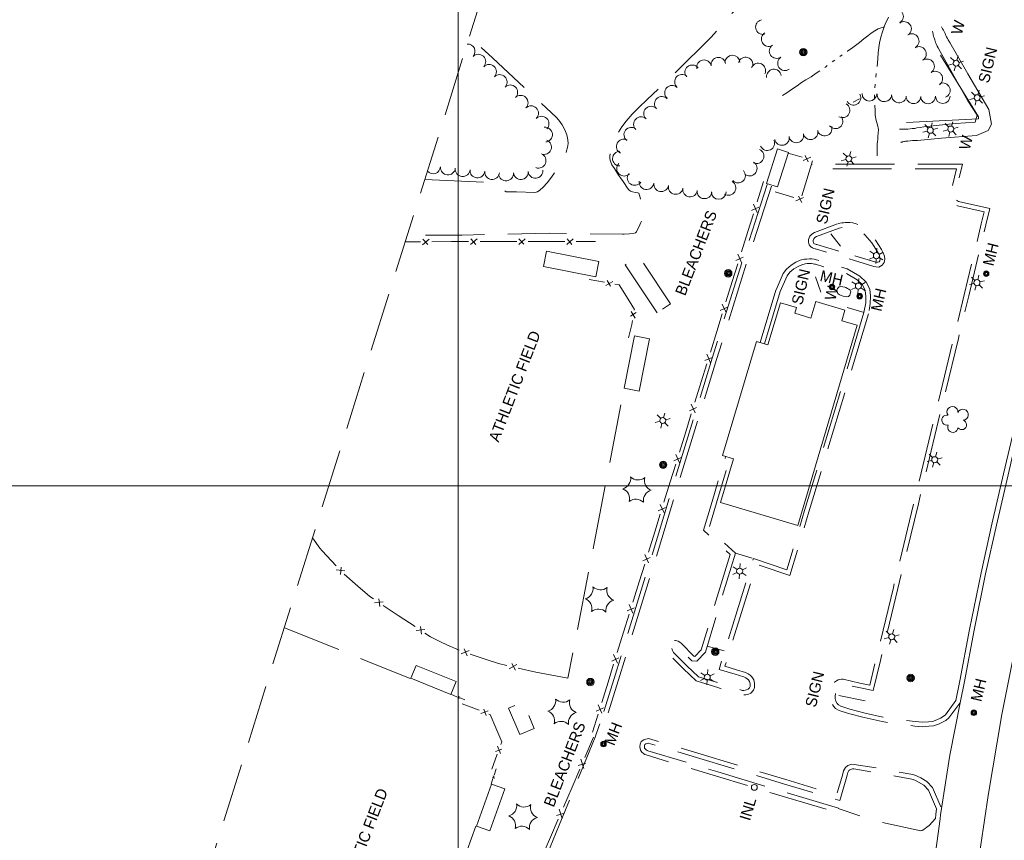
# Model space of a CAD drawing. Header units: feet. Extents: x 188480 to 190966, y 254463 to 256020.
# Tile 3 of 11: x 188761 to 189297, y 255307 to 255754. Entities that reach past the tile are written whole.
import ezdxf
from ezdxf.enums import TextEntityAlignment as Align

# ---------------------------------------------------------------- set-up
doc = ezdxf.new("R2010")
doc.units = ezdxf.units.FT
doc.header["$MEASUREMENT"] = 0
for name, pattern in [('DGN Style 3', [44.747311, 31.962365, -12.784946]), ('DGN Style 5', [22.373656, 9.58871, -12.784946]), ('DGN Style 6', [60.792419, 0.031962, -12.784946, 22.373656, -12.784946, 0.031962, -12.784946])]:
    doc.linetypes.add(name, pattern=pattern)
for name, color, linetype, lineweight in [('E_BMGRD', 73, 'Egr', 0), ('E_DRN_Grate', 151, 'Continuous', 0), ('E_DWY', 73, 'DGN Style 3', 0), ('E_LAND_Vegetation', 21, 'Continuous', 0), ('E_MAP_GridLines', 251, 'Continuous', 0), ('E_MAP_Limits', 21, 'DGN Style 3', 0), ('E_MISCPROP', 40, 'Continuous', 0), ('E_MISCPROP_HvyLine', 54, 'Continuous', 13), ('E_MISCPROP_Railing', 40, 'Continuous', 0), ('E_PATH_Sidewalk', 73, 'DGN Style 5', 0), ('E_RDWY', 40, 'Continuous', 13), ('E_WTR', 251, 'DGN Style 6', 0)]:
    doc.layers.add(name, color=color, linetype=linetype, lineweight=lineweight)
doc.styles.add('Style-IGR_FONT_0', font='IGR_FONT_0.shx')
doc.styles.add('Style-IGR_FONT_1', font='IGR_FONT_1.shx')
doc.linetypes.add('Egr', pattern='A,0.1,[13,dgnlstyle-ewdotudls.shx,S=0.0004,R=0,X=0,Y=0],0.1', length=0.2)

# ---------------------------------------------------------------- blocks, each defined once
blk = doc.blocks.new('SIGN')
at = {"layer": 'E_MISCPROP', "color": 20, "linetype": 'Continuous', "lineweight": 0, "style": 'Style-IGR_FONT_0'}
blk.add_text('SIGN', height=6, rotation=359.9999, dxfattribs=at).set_placement((-9.61, -0.01), align=Align.MIDDLE_LEFT)
blk = doc.blocks.new('WAL')
at = {"layer": 'E_MISCPROP_Railing', "color": 40, "linetype": 'Continuous', "lineweight": 0, "style": 'Style-IGR_FONT_0'}
blk.add_text('W', height=6, rotation=359.9999, dxfattribs=at).set_placement((-2.27, -0.34), align=Align.MIDDLE_LEFT)
blk = doc.blocks.new('LTP')
at = {"layer": 'E_MISCPROP', "color": 20, "linetype": 'Continuous', "lineweight": 0}
for p, q in [((-1.63, 0.07), (-4.24, 0.14)), ((-0.8, 1.43), (-2, 3.73)), ((0.9, 1.42), (2.27, 3.65)), ((-0.88, -1.42), (-2.24, -3.61)), ((0.76, -1.47), (2, -3.65)), ((1.64, -0.02), (4.16, -0.09))]:
    blk.add_line(p, q, dxfattribs=at)
blk.add_circle((0, 0), 1.64, dxfattribs=at)
blk = doc.blocks.new('MHO')
at = {"layer": 'E_DRN_Grate', "color": 20, "linetype": 'Continuous', "lineweight": 0}
for centre, radius in [((0.06, 0.01), 1.5), ((0.07, 0.01), 1.22), ((0.06, 0), 0.968), ((0.03, -0.01), 0.605)]:
    blk.add_circle(centre, radius, dxfattribs=at)
blk = doc.blocks.new('POLE')
at = {"layer": 'E_MISCPROP', "color": 20, "linetype": 'Continuous', "lineweight": 0}
for centre, radius in [((-0.01, 0.02), 2.02), ((-0.01, 0.03), 1.52), ((0, -0.01), 1.01), ((0, 0), 0.502)]:
    blk.add_circle(centre, radius, dxfattribs=at)
blk = doc.blocks.new('TREE')
at = {"layer": 'E_LAND_Vegetation', "color": 93, "linetype": 'Continuous', "lineweight": 0}
for centre, radius, start, end in [((-1.47, 4.28), 2.78, 1.3945, 209.1675), ((3.57, 2.42), 2.97, 278.4236, 139.6575), ((-4.47, 0.2), 2.78, 78.0715, 279.0825), ((-2.01, -4.2), 2.61, 140.7796, 358.7123), ((3.46, -3.43), 2.97, 196.0744, 79.0477)]:
    blk.add_arc(centre, radius, start, end, dxfattribs=at)
blk = doc.blocks.new('ATHFLD')
at = {"layer": 'E_BMGRD', "color": 51, "linetype": 'Continuous', "lineweight": 0, "style": 'Style-IGR_FONT_0'}
blk.add_text('ATHLETIC FIELD', height=6, rotation=360, dxfattribs=at).set_placement((0.23, 3.28), align=Align.TOP_CENTER)
blk = doc.blocks.new('BLEACH')
at = {"layer": 'E_BMGRD', "color": 51, "linetype": 'Continuous', "lineweight": 0, "style": 'Style-IGR_FONT_0'}
blk.add_text('BLEACHERS', height=6, rotation=360, dxfattribs=at).set_placement((25.76, -2.98), align=Align.CENTER)
blk = doc.blocks.new('PINEL')
at = {"layer": 'E_LAND_Vegetation', "color": 93, "linetype": 'Continuous', "lineweight": 0}
for centre, start, end in [((-8.14, 7.32), 275.2113, 0.9762), ((2.26, 10.71), 215.2113, 300.9762), ((10.41, 3.41), 155.2113, 240.9762), ((-10.4, -3.39), 335.2113, 60.9762), ((-2.25, -10.7), 35.2113, 120.9762), ((8.15, -7.3), 95.2113, 180.9762)]:
    blk.add_arc(centre, 5.72, start, end, dxfattribs=at)
blk = doc.blocks.new('MHO_1')
at = {"layer": 'E_DRN_Grate', "color": 20, "linetype": 'Continuous', "lineweight": 0}
for centre, radius in [((0.06, 0.01), 1.5), ((0.07, 0.01), 1.22), ((0.06, 0), 0.968), ((0.03, -0.01), 0.605)]:
    blk.add_circle(centre, radius, dxfattribs=at)
blk = doc.blocks.new('POLE_1')
at = {"layer": 'E_MISCPROP', "color": 20, "linetype": 'Continuous', "lineweight": 0}
for centre, radius in [((-0.01, 0.02), 2.02), ((-0.01, 0.03), 1.52), ((0, -0.01), 1.01), ((0, 0), 0.502)]:
    blk.add_circle(centre, radius, dxfattribs=at)
blk = doc.blocks.new('INL_2')
at = {"layer": 'E_MISCPROP_Railing', "color": 40, "linetype": 'Continuous', "lineweight": 0, "style": 'Style-IGR_FONT_0'}
blk.add_text('INL', height=6, rotation=0.0001, dxfattribs=at).set_placement((-5.74, -3.01))
blk = doc.blocks.new('LTP_2')
at = {"layer": 'E_MISCPROP', "color": 20, "linetype": 'Continuous', "lineweight": 0}
for p, q in [((-1.64, 0.07), (-4.24, 0.14)), ((-0.8, 1.43), (-2, 3.73)), ((0.9, 1.42), (2.27, 3.65)), ((-0.88, -1.42), (-2.24, -3.61)), ((0.76, -1.47), (2, -3.65)), ((1.64, -0.02), (4.16, -0.09))]:
    blk.add_line(p, q, dxfattribs=at)
blk.add_circle((0, 0), 1.64, dxfattribs=at)
blk = doc.blocks.new('POLE_2')
at = {"layer": 'E_MISCPROP', "color": 20, "linetype": 'Continuous', "lineweight": 0}
for centre, radius in [((-0.01, 0.02), 2.02), ((-0.01, 0.03), 1.52), ((0, -0.01), 1.01), ((0, 0), 0.502)]:
    blk.add_circle(centre, radius, dxfattribs=at)
blk = doc.blocks.new('SIGN_3')
at = {"layer": 'E_MISCPROP', "color": 20, "linetype": 'Continuous', "lineweight": 0, "style": 'Style-IGR_FONT_0'}
blk.add_text('SIGN', height=6, rotation=360, dxfattribs=at).set_placement((-9.61, -0.01), align=Align.MIDDLE_LEFT)
blk = doc.blocks.new('MHO_2')
at = {"layer": 'E_DRN_Grate', "color": 20, "linetype": 'Continuous', "lineweight": 0}
for centre, radius in [((0.06, 0.01), 1.5), ((0.07, 0.01), 1.22), ((0.06, 0), 0.968), ((0.03, -0.01), 0.605)]:
    blk.add_circle(centre, radius, dxfattribs=at)
blk = doc.blocks.new('WAL_1')
at = {"layer": 'E_MISCPROP_Railing', "color": 40, "linetype": 'Continuous', "lineweight": 0, "style": 'Style-IGR_FONT_0'}
blk.add_text('W', height=6, rotation=360, dxfattribs=at).set_placement((-2.27, -0.34), align=Align.MIDDLE_LEFT)

msp = doc.modelspace()

# ---------------------------------------------------------------- linework, layer by layer
at = {"layer": 'E_DWY', "color": 51, "linetype": 'DGN Style 3', "lineweight": 0, "flags": 128}
for points in [[(189036.89, 255842.45), (189045.32, 255835.37), (189047.82, 255833.24), (189049.23, 255832.11), (189050.01, 255831.73), (189051.06, 255831.55), (189052.04, 255831.72), (189053.41, 255832.33), (189054.4, 255832.97), (189054.99, 255833.42), (189056.2, 255834.5), (189066.76, 255845.92), (189085.54, 255827.25), (189118.57, 255795.55), (189146.04, 255769.49), (189150.83, 255764.81), (189152.36, 255763.38), (189152.85, 255762.59), (189152.69, 255761.71), (189152.29, 255760.92), (189151.48, 255759.89), (189145.51, 255753.03), (189137.76, 255744.21), (189113.61, 255720.22), (189102.84, 255710.29), (189098.31, 255705.94), (189096.88, 255704.51), (189094.69, 255702.26), (189091.49, 255698.58), (189089.12, 255695.39), (189087.15, 255692.41), (189085.54, 255689.51), (189084.23, 255686.3), (189083.49, 255683.61), (189082.98, 255681.47), (189082.61, 255679.44), (189082.6, 255678.11), (189082.88, 255676.79), (189083.64, 255674.81), (189085.21, 255672.76), (189086.24, 255670.96), (189086.8, 255670.02), (189087.37, 255669.21), (189088.43, 255667.76), (189089.8, 255665.64), (189090.9, 255664.01), (189091.45, 255663.15), (189092.19, 255662.07), (189092.97, 255661.15), (189093.84, 255660.39), (189094.92, 255659.98), (189096.56, 255659.72), (189097.86, 255659.59), (189098.45, 255659.37), (189098.96, 255657.67), (189099.6, 255654.9), (189100.71, 255652.43), (189101.5, 255650.69), (189101.61, 255648.45), (189100.95, 255646.64), (189100.25, 255645.01), (189099.55, 255643.44), (189098.34, 255640.83), (189097.54, 255639.14), (189097.07, 255638.29), (189096.55, 255637.83), (189095.29, 255637.47), (189093.24, 255637.19), (189090.34, 255637.1), (189089.4, 255637.07), (189049.75, 255637.53), (189002.17, 255636.53), (188972.3, 255636.33)], [(188981.85, 255666.77), (189017.2, 255665.12), (189026.18, 255660.07), (189031.87, 255660.08), (189041.8, 255659.79), (189043.14, 255660.1), (189044.41, 255660.89), (189046.29, 255662.58), (189048.51, 255665.03), (189050.85, 255668.07), (189052.56, 255670.49), (189055.19, 255674.52), (189056.83, 255677.35), (189058.24, 255680.08), (189059.05, 255682.38), (189059.61, 255684.28), (189059.89, 255686.46), (189059.65, 255688.42), (189059.15, 255691.01), (189058.05, 255693.84), (189056.64, 255696.55), (189055.78, 255697.81), (189054.78, 255699.03), (189053.34, 255700.64), (189037.22, 255715.71), (189018.69, 255733.08), (189008.76, 255741.95), (189008.08, 255742.46), (189006.02, 255742.59), (189005.53, 255742.37)], [(189271.02, 255383.31), (189265.39, 255375.51), (189264.05, 255374.53), (189262.51, 255373.61), (189260.54, 255372.64), (189258.32, 255371.89), (189256.05, 255371.68), (189252.71, 255371.48), (189248.82, 255371.81), (189241.08, 255372.72), (189231.24, 255374.24), (189221.59, 255376.44), (189213.19, 255378.53), (189208.41, 255380.16), (189207.1, 255380.92), (189206.4, 255381.68), (189205.62, 255382.96), (189205.25, 255384.25), (189205.26, 255385.49), (189205.39, 255387.77), (189205.61, 255388.98), (189205.84, 255389.76), (189206.35, 255390.95), (189206.74, 255391.47), (189207.23, 255391.85), (189207.83, 255392.13), (189208.27, 255392.28), (189208.76, 255392.34), (189209.32, 255392.32), (189218.12, 255390.3), (189225.99, 255388.7), (189229.91, 255405.06), (189239.36, 255444.22), (189250.54, 255490.35), (189262.52, 255539.84), (189272.34, 255580.27), (189277.92, 255603.48), (189287.23, 255642.13), (189289.43, 255651.08), (189272.44, 255654.86), (189271.8, 255655.08), (189271.08, 255655.69), (189270.61, 255656.24), (189270.29, 255656.97), (189270.29, 255657.49), (189274.54, 255675.11), (189247.67, 255675.03), (189232.94, 255675.05), (189210.4, 255675.13), (189192.45, 255674.98)], [(189273.04, 255381.85), (189267.19, 255373.73), (189265.44, 255372.44), (189263.7, 255371.41), (189261.5, 255370.33), (189258.84, 255369.43), (189256.24, 255369.19), (189252.68, 255368.98), (189248.57, 255369.32), (189240.75, 255370.24), (189230.77, 255371.78), (189221.01, 255374.01), (189212.48, 255376.13), (189207.36, 255377.88), (189205.52, 255378.95), (189204.4, 255380.16), (189203.31, 255381.94), (189202.75, 255383.9), (189202.76, 255385.57), (189202.9, 255388.07), (189203.18, 255389.57), (189203.49, 255390.6), (189204.16, 255392.2), (189204.94, 255393.24), (189205.92, 255394), (189206.9, 255394.46), (189207.72, 255394.73), (189208.65, 255394.85), (189209.65, 255394.81), (189218.65, 255392.75), (189224.12, 255391.63), (189227.48, 255405.64), (189236.94, 255444.81), (189248.11, 255490.93), (189260.09, 255540.43), (189269.91, 255580.85), (189275.49, 255604.06), (189284.8, 255642.72), (189286.39, 255649.2), (189271.77, 255652.45), (189270.56, 255652.86), (189269.31, 255653.91), (189268.46, 255654.91), (189267.79, 255656.45), (189267.79, 255657.79), (189271.37, 255672.6), (189247.67, 255672.53), (189232.93, 255672.55), (189210.41, 255672.63), (189192.47, 255672.48)], [(189168.29, 255663.98), (189154.49, 255621.61), (189138.25, 255569.55), (189118.06, 255503.71), (189102.04, 255450.98), (189084.88, 255395.28), (189079.3, 255377.23)], [(189170.67, 255663.21), (189156.87, 255620.85), (189140.64, 255568.81), (189120.46, 255502.98), (189104.43, 255450.24), (189087.27, 255394.54), (189081.69, 255376.49)], [(189206.47, 255642.67), (189193.93, 255637.98), (189192.53, 255637.07), (189191.41, 255635.87), (189190.81, 255634.16), (189190.71, 255632.67), (189191.18, 255631.24), (189191.98, 255630.12), (189192.89, 255629.58), (189193.62, 255629.25), (189194.29, 255629.05), (189194.6, 255628.97), (189215.31, 255622.91)], [(189215.27, 255622.92), (189226.32, 255619.51), (189227.4, 255619.33), (189228.98, 255619.15), (189230.89, 255620.1), (189231.89, 255621.58), (189232.2, 255623.4), (189232.08, 255625.03), (189231.41, 255626.91), (189230.51, 255628.74), (189227.25, 255633.74), (189223.18, 255638.49), (189220.97, 255640.35), (189219.36, 255641.37), (189217.81, 255642.16), (189216.66, 255642.67), (189214.87, 255643.27), (189213.17, 255643.45), (189211.94, 255643.43), (189210.67, 255643.31), (189209.85, 255643.22), (189208.95, 255643.11), (189206.96, 255642.8)], [(189207.34, 255640.33), (189195.06, 255635.73), (189194.15, 255635.14), (189193.6, 255634.55), (189193.28, 255633.65), (189193.24, 255632.98), (189193.44, 255632.37), (189193.7, 255632), (189194.04, 255631.8), (189194.5, 255631.6), (189194.97, 255631.46), (189195.27, 255631.38), (189216.01, 255625.31)], [(189216.01, 255625.31), (189226.91, 255621.95), (189227.75, 255621.8), (189228.52, 255621.72), (189229.19, 255622.05), (189229.52, 255622.53), (189229.69, 255623.52), (189229.61, 255624.51), (189229.11, 255625.94), (189228.33, 255627.5), (189225.24, 255632.23), (189221.41, 255636.71), (189219.49, 255638.33), (189218.11, 255639.2), (189216.74, 255639.9), (189215.75, 255640.33), (189214.33, 255640.81), (189213.05, 255640.95), (189212.08, 255640.94), (189210.93, 255640.82), (189210.14, 255640.73), (189209.29, 255640.63), (189207.34, 255640.33)], [(189173.1, 255606.76), (189176.86, 255615.67), (189178.74, 255618.07), (189181.23, 255620.24), (189183.88, 255621.71), (189186.21, 255622.8), (189188.47, 255623.38), (189189.74, 255623.49), (189191.24, 255623.64), (189192.61, 255623.6), (189193.81, 255623.39), (189194.5, 255623.22), (189195.15, 255623.09), (189211.74, 255618.22), (189218.67, 255614.23), (189222.15, 255610.99), (189224.03, 255607.07), (189224.52, 255603.3), (189224.36, 255599.29), (189223.4, 255593.88)], [(189175.4, 255605.79), (189179.03, 255614.39), (189180.56, 255616.34), (189182.67, 255618.18), (189185.02, 255619.49), (189187.05, 255620.43), (189188.89, 255620.9), (189189.98, 255621), (189191.33, 255621.14), (189192.36, 255621.11), (189193.29, 255620.95), (189193.95, 255620.78), (189194.56, 255620.66), (189210.75, 255615.91), (189217.18, 255612.2), (189220.1, 255609.48), (189221.6, 255606.35), (189222.02, 255603.19), (189221.87, 255599.57), (189220.94, 255594.32)], [(189164.39, 255578.01), (189173.01, 255606.51)], [(189166.78, 255577.3), (189175.4, 255605.79)], [(189223.33, 255593.6), (189211.94, 255555.42), (189190.94, 255485.9), (189180.6, 255451.24), (189162.4, 255457.33), (189147.17, 255408.49), (189145.25, 255401.85), (189151.6, 255399.95), (189156.53, 255398.41), (189157.85, 255397.74), (189158.91, 255397.01), (189159.97, 255396.17), (189160.93, 255394.44), (189161.4, 255392.65), (189161.41, 255390.4), (189160.72, 255388.78), (189159.31, 255387.24), (189157.68, 255386.57), (189156.56, 255386.35), (189155.6, 255386.26), (189154.31, 255386.25), (189142, 255390.06), (189129.63, 255393.93), (189122.78, 255400.39), (189115.27, 255407.89), (189114.36, 255409.44), (189114, 255410.51), (189113.89, 255411.72), (189113.98, 255412.98), (189114.71, 255414.39), (189115.68, 255415.28), (189116.87, 255415.78), (189118.32, 255415.93), (189119.7, 255415.54), (189120.78, 255414.98), (189121.65, 255414.3), (189128.33, 255407.3), (189128.93, 255407.24), (189132.37, 255410.87), (189138.58, 255431.56), (189148.09, 255462.65), (189133.58, 255475.87), (189138.23, 255491.61), (189145.62, 255516.03)], [(189220.94, 255594.32), (189209.54, 255556.14), (189188.54, 255486.62), (189178.94, 255454.43), (189160.78, 255460.51), (189144.77, 255409.21), (189142.16, 255400.16), (189150.87, 255397.56), (189155.59, 255396.08), (189156.57, 255395.59), (189157.42, 255395), (189158.02, 255394.52), (189158.59, 255393.51), (189158.9, 255392.32), (189158.9, 255390.91), (189158.58, 255390.15), (189157.84, 255389.34), (189156.96, 255388.98), (189156.19, 255388.82), (189155.48, 255388.76), (189154.68, 255388.75), (189142.75, 255392.45), (189130.92, 255396.14), (189124.52, 255402.19), (189117.26, 255409.43), (189116.64, 255410.48), (189116.46, 255411.03), (189116.4, 255411.74), (189116.44, 255412.29), (189116.73, 255412.85), (189117.04, 255413.14), (189117.5, 255413.33), (189118.1, 255413.39), (189118.77, 255413.21), (189119.42, 255412.87), (189119.96, 255412.45), (189127.15, 255404.91), (189129.9, 255404.62), (189134.6, 255409.58), (189140.98, 255430.84), (189150.94, 255463.44), (189136.42, 255476.66), (189140.62, 255490.9), (189148.02, 255515.32)], [(189074.07, 255468.76), (189090.36, 255553.24)], [(189042.26, 255398.74), (189059.78, 255395.39), (189074.07, 255468.76)], [(188905.41, 255422.86), (188950.92, 255404.55), (188973.83, 255395.14)], [(188826.51, 255171.06), (188859.9, 255156.3), (188903.67, 255139.16), (188899.9, 255126.88), (188899.89, 255124.73), (188900.27, 255122.65), (188901.4, 255120.58), (188902.71, 255118.91), (188904.26, 255117.14), (188905.87, 255115.43), (188907.49, 255113.94), (188909.7, 255112.78), (188912.21, 255111.56), (188913.18, 255111.19), (188932.53, 255102.78), (188943.06, 255099.55), (188952.71, 255098.03), (188960.4, 255097.55), (188967.38, 255097.76), (188971.99, 255098.49), (188986.17, 255105.47), (188990.96, 255117.27), (189000.49, 255142.49), (189011.04, 255170.26), (189024.39, 255204.79), (189024.85, 255209.69), (189024.34, 255215.76), (189023.9, 255218.74), (189022.8, 255224.95), (189020.44, 255234.69), (189035.34, 255268.08), (189055.01, 255315.37), (189071.27, 255355.29), (189074.65, 255363.26), (189076.7, 255369.61), (189079.39, 255377.2)], [(189262.7, 255325.33), (189258.23, 255335.85), (189255.06, 255339.09), (189251.91, 255341.07), (189249.93, 255342.07), (189248.56, 255342.61), (189247.57, 255342.92), (189234.48, 255345.39), (189215.63, 255348.49), (189214.39, 255348.51), (189212.17, 255347.84), (189210.8, 255346.84), (189209.84, 255344.93), (189209.4, 255343.35), (189208.81, 255341.38), (189206.02, 255331.86), (189178.43, 255340.18), (189130.55, 255354.59), (189111.16, 255360.44), (189103.57, 255362.54), (189102.2, 255362.27), (189101.07, 255361.86), (189099.67, 255360.98), (189099.04, 255359.42), (189098.84, 255358.02), (189099.2, 255356.27), (189100.08, 255355.12), (189100.89, 255354.32), (189101.68, 255353.89), (189102.28, 255353.59), (189140.62, 255342.04), (189206.26, 255322.21)], [(189260.4, 255324.36), (189256.12, 255334.44), (189253.48, 255337.13), (189250.68, 255338.89), (189248.91, 255339.79), (189247.72, 255340.25), (189246.96, 255340.49), (189234.05, 255342.93), (189215.4, 255346), (189214.75, 255346.01), (189213.3, 255345.56), (189212.76, 255345.17), (189212.19, 255344.03), (189211.81, 255342.66), (189211.21, 255340.67), (189207.71, 255328.74), (189177.71, 255337.78), (189129.83, 255352.19), (189110.47, 255358.04), (189103.47, 255359.98), (189102.88, 255359.86), (189102.18, 255359.6), (189101.69, 255359.29), (189101.47, 255358.76), (189101.38, 255358.1), (189101.53, 255357.33), (189101.96, 255356.78), (189102.4, 255356.35), (189102.85, 255356.1), (189103.21, 255355.92), (189141.34, 255344.43), (189206.98, 255324.6)], [(189259.94, 255319), (189256.48, 255315.26), (189255.11, 255314.27), (189254.29, 255313.61), (189253.62, 255313.14), (189252.92, 255312.74), (189252.58, 255312.57), (189252.21, 255312.46), (189251.97, 255312.4), (189226.72, 255317.79), (189206.95, 255324.5)], [(189009.73, 255314.81), (188955.74, 255168.27), (188943.69, 255173.5)]]:
    msp.add_lwpolyline(points, dxfattribs=at)
for points in [[(189108.34, 255594.28), (189090.96, 255620.33), (189098.27, 255625.2), (189115.65, 255599.16)], [(189027.45, 255379.12), (189033.51, 255364.71), (189041.45, 255368.06), (189035.39, 255382.47)]]:
    msp.add_lwpolyline(points, close=True, dxfattribs=at)
at = {"layer": 'E_LAND_Vegetation', "color": 93, "linetype": 'Continuous', "lineweight": 0}
msp.add_line((189215.13, 255708.83), (189218.49, 255710.63), dxfattribs=at)
for centre, radius, start, end in [((189238.37, 255755.62), 4, 301.7458, 121.7305), ((189165.9, 255749.72), 4, 101.6378, 281.6225), ((189242.73, 255748.71), 4, 306.2512, 126.2358), ((189169.06, 255743.19), 4, 120.2028, 300.1874), ((189246.89, 255742.12), 4, 300.6243, 120.609), ((189005.2, 255736.47), 4.02, 316.3956, 93.6574), ((189173.41, 255736.66), 4, 124.4847, 304.4694), ((189250.85, 255735.09), 4, 302.3289, 122.3136), ((189011.02, 255730.93), 4.02, 316.3956, 136.3803), ((189141.66, 255729.26), 4, 8.9413, 188.926), ((189149.27, 255730.43), 4, 0.8425, 180.8272), ((189156.47, 255729.36), 4, 343.3231, 163.3078), ((189177.95, 255730.06), 4, 124.4847, 304.4694), ((189016.84, 255725.38), 4.02, 316.3956, 136.3803), ((189127.47, 255725.1), 4, 38.3495, 218.3342), ((189133.88, 255727.83), 4, 11.4666, 191.4513), ((189163.39, 255726.07), 4, 334.0402, 154.0249), ((189255.23, 255728.32), 4, 303.8891, 123.8738), ((189022.67, 255719.83), 4.02, 316.3956, 136.3803), ((189121.88, 255719.92), 4, 48.3063, 228.291), ((189171.9, 255722.8), 4, 7.2018, 187.1864), ((189259.74, 255721.68), 4, 304.5783, 124.563), ((189028.37, 255714.24), 4.02, 314.9509, 134.9356), ((189116.45, 255713.97), 4, 47.0349, 227.0196), ((189263.84, 255715.32), 4, 292.5209, 112.5056), ((189034.05, 255708.55), 4.02, 314.9509, 134.9356), ((189110.89, 255707.97), 4, 42.14, 222.1247), ((189215.23, 255711.26), 4, 208.1437, 28.1284), ((189223.87, 255713.46), 4, 179.3677, 359.3524), ((189232.01, 255713.13), 4, 175.5847, 355.5693), ((189239.99, 255712.52), 4, 175.6438, 355.6285), ((189247.88, 255712.12), 4, 178.5525, 358.5371), ((189255.8, 255712.01), 4, 180.8831, 0.8678), ((189263.81, 255712.13), 4, 180.8451, 0.8297), ((189039.73, 255702.86), 4.02, 314.9509, 134.9356), ((189105.1, 255702.65), 4, 46.0888, 226.0735), ((189209.27, 255704.44), 4, 240.335, 60.3196), ((189045.41, 255697.17), 4.02, 314.9509, 134.9356), ((189099.56, 255696.89), 4, 46.4153, 226.4), ((189205.42, 255698.48), 4, 217.5877, 37.5724), ((189199.53, 255694.5), 4, 195.1391, 15.1237), ((189047.3, 255691.19), 4.02, 276.4218, 96.4065), ((189094.29, 255691.15), 4, 52.3068, 232.2915), ((189176.25, 255689.39), 4, 191.7929, 11.7776), ((189184.08, 255690.81), 4, 191.9003, 11.885), ((189191.87, 255692.49), 4, 192.8721, 12.8568), ((189046.81, 255684.43), 4.02, 248.1077, 68.0924), ((189090.18, 255684.74), 4, 62.6595, 242.6442), ((189168.29, 255686.57), 4, 205.0513, 25.036), ((189043.82, 255676.97), 4.02, 248.1077, 68.0924), ((189088.05, 255678.14), 4, 89.0815, 269.0662), ((189162.46, 255679.49), 4, 245.733, 65.7177), ((189090.36, 255672.65), 4, 135.5693, 315.554), ((189158.74, 255672.74), 4, 238.0801, 58.0648), ((188986.35, 255673.89), 4.02, 219.9045, 357.3344), ((188994.48, 255673.27), 4.02, 174.2811, 354.2658), ((189002.48, 255672.47), 4.02, 174.2811, 354.2658), ((189010.48, 255671.67), 4.02, 174.2811, 354.2658), ((189018.48, 255670.86), 4.02, 174.2811, 354.2658), ((189026.09, 255670.07), 4.02, 184.9555, 4.9402), ((189034.1, 255670.77), 4.02, 184.9555, 4.9402), ((189042.11, 255671.46), 4.02, 184.9555, 4.9402), ((189096.11, 255667.61), 4, 144.7874, 324.7721), ((189152.37, 255668.92), 4, 223.256, 43.2407), ((189102.57, 255665.35), 4, 171.2734, 351.258), ((189110.53, 255664.19), 4, 170.286, 350.2706), ((189118.46, 255662.74), 4, 168.7717, 348.7564), ((189147.15, 255662.23), 4, 238.1025, 58.0872), ((189126.27, 255661.33), 4, 170.676, 350.6606), ((189134.08, 255660.33), 4, 174.3431, 354.3278), ((189141.87, 255660), 4, 179.8384, 359.8231)]:
    msp.add_arc(centre, radius, start, end, dxfattribs=at)
at = {"layer": 'E_MAP_GridLines', "color": 161, "linetype": 'Continuous', "lineweight": 0}
for p, q in [((189000, 254500), (189000, 256000)), ((188500, 255500), (190500, 255500))]:
    msp.add_line(p, q, dxfattribs=at)
at = {"layer": 'E_MAP_Limits', "color": 73, "linetype": 'DGN Style 3', "lineweight": 0, "flags": 128}
msp.add_lwpolyline([(189069.36, 255946.05), (188769.52, 254989.2)], dxfattribs=at)
at = {"layer": 'E_MISCPROP', "color": 20, "linetype": 'Continuous', "lineweight": 0}
for p, q in [((189262.64, 255734.52), (189283.36, 255700.81)), ((189283.36, 255700.81), (189283.21, 255699.88)), ((189283.21, 255699.88), (189244.04, 255697.71)), ((189208.19, 255630.49), (189202.91, 255637.14)), ((189197.48, 255605.45), (189194.55, 255613.81)), ((189221.63, 255383.05), (189207.2, 255386.03))]:
    msp.add_line(p, q, dxfattribs=at)
at = {"layer": 'E_MISCPROP_HvyLine', "color": 241, "linetype": 'Continuous', "lineweight": 13, "flags": 128}
for points in [[(189173.86, 255662.7), (189179.78, 255681.54), (189173.86, 255683.39), (189167.95, 255664.56)], [(189048.12, 255627.76), (189076.53, 255622.11), (189074.88, 255613.81), (189046.47, 255619.47)], [(189217.28, 255587.44), (189184.91, 255478.54), (189142.88, 255491.03), (189149.93, 255514.75), (189143.93, 255516.54), (189162.38, 255578.61), (189168.67, 255576.74), (189175.48, 255599.65), (189184.13, 255597.08), (189183.23, 255594.02), (189192.08, 255591.39), (189194.74, 255600.33), (189210.53, 255595.64), (189208.84, 255589.95)], [(189104.1, 255580.11), (189098.51, 255551.64), (189090.36, 255553.24), (189095.94, 255581.71)], [(188974.29, 255395.34), (188996.08, 255386.52), (188998.93, 255393.54), (188977.14, 255402.36)], [(189010.04, 255314.92), (189018.21, 255337.8), (189025.44, 255335.22), (189017.27, 255312.34)]]:
    msp.add_lwpolyline(points, close=True, dxfattribs=at)
at = {"layer": 'E_MISCPROP_Railing', "color": 40, "linetype": 'Continuous', "lineweight": 0}
for p, q in [((189188.86, 255679.9), (189190.52, 255676.32)), ((189187.85, 255677.05), (189192.03, 255678.96)), ((189162.8, 255648.79), (189160.76, 255653.41)), ((189188.05, 255657.04), (189183.85, 255655.15)), ((189187.02, 255654.19), (189185.38, 255657.78)), ((189159.69, 255649.94), (189163.64, 255651.71)), ((188980.69, 255631.29), (188984.17, 255634.34)), ((188980.84, 255634.33), (188983.48, 255631.36)), ((189006.83, 255631.38), (189010.31, 255634.43)), ((189006.98, 255634.42), (189009.62, 255631.45)), ((189032.98, 255631.47), (189036.45, 255634.52)), ((189033.12, 255634.51), (189035.76, 255631.54)), ((189059.11, 255631.39), (189062.6, 255634.42)), ((189059.28, 255634.43), (189061.89, 255631.45)), ((189154.32, 255621.55), (189152.28, 255626.17)), ((189151.2, 255622.7), (189155.15, 255624.47)), ((189080.47, 255609.17), (189084.14, 255611.33)), ((189081.13, 255611.89), (189083, 255608.76)), ((189145.84, 255594.32), (189143.8, 255598.93)), ((189096.98, 255594.34), (189093.87, 255592.43)), ((189094.25, 255594.96), (189096.46, 255591.32)), ((189142.73, 255595.46), (189146.67, 255597.24)), ((189134.3, 255568.21), (189138.25, 255569.99)), ((189137.41, 255567.06), (189135.37, 255571.68)), ((189125.87, 255540.96), (189129.82, 255542.74)), ((189128.99, 255539.81), (189126.94, 255544.43)), ((189117.44, 255513.71), (189121.39, 255515.48)), ((189120.56, 255512.56), (189118.51, 255517.18)), ((189108.97, 255486.47), (189112.92, 255488.24)), ((189112.09, 255485.32), (189110.05, 255489.94)), ((189100.5, 255459.23), (189104.46, 255461)), ((189103.62, 255458.08), (189101.58, 255462.7)), ((188938.39, 255453.8), (188933.6, 255454.33)), ((188935.94, 255451.78), (188936.38, 255455.89)), ((188957.36, 255434.45), (188956.8, 255438.54)), ((188959.25, 255436.99), (188954.47, 255436.36)), ((189092.04, 255431.99), (189095.99, 255433.76)), ((189095.16, 255430.84), (189093.12, 255435.46)), ((188980.07, 255419.39), (188979.51, 255423.49)), ((188981.96, 255421.94), (188977.18, 255421.31)), ((189004.94, 255407.53), (189003.32, 255411.33)), ((189006.1, 255410.48), (189001.64, 255408.62)), ((189083.59, 255404.74), (189087.54, 255406.52)), ((189086.7, 255403.6), (189084.66, 255408.21)), ((189032.04, 255402.83), (189027.79, 255400.55)), ((189031.17, 255399.78), (189029.2, 255403.41)), ((189000.93, 255385.24), (188999.62, 255384.76)), ((189000.55, 255384.4), (189000.14, 255385.52)), ((189075.13, 255377.5), (189079.08, 255379.27)), ((189078.25, 255376.35), (189076.21, 255380.97)), ((189016.34, 255377.64), (189012.33, 255376.18)), ((189015.2, 255375.08), (189013.92, 255378.51)), ((189023.01, 255354.41), (189021.49, 255358.39)), ((189020.44, 255355.51), (189023.84, 255356.84)), ((189065.28, 255347.81), (189069.54, 255349.22)), ((189068.37, 255346.29), (189066.76, 255351.28)), ((189018.67, 255341.26), (189019.88, 255341.76)), ((189019.6, 255340.88), (189019.02, 255342.3)), ((189053.62, 255320.61), (189057.89, 255322.01)), ((189056.71, 255319.08), (189055.1, 255324.07))]:
    msp.add_line(p, q, dxfattribs=at)
at = {"layer": 'E_MISCPROP_Railing', "color": 40, "linetype": 'Continuous', "lineweight": 13, "flags": 128}
for points in [[(189263.21, 255749.81), (189263.69, 255748.85), (189264.14, 255748.01), (189264.69, 255746.93), (189265.08, 255746.2), (189265.35, 255745.6), (189265.58, 255745.06), (189265.9, 255744.36), (189266.31, 255743.59), (189266.82, 255742.73), (189267.65, 255741.36), (189277.52, 255724.34), (189288.92, 255704.84), (189290.31, 255696.88), (189288.47, 255693.48), (189282.2, 255690.72), (189263.17, 255689.26), (189250.14, 255687.95), (189247.41, 255687.92), (189246, 255687.85), (189244.8, 255687.67), (189243.45, 255687.67), (189242.91, 255687.54), (189242.61, 255687.45), (189242.1, 255687.31), (189241.86, 255687.23), (189241.69, 255687.16), (189241.44, 255687.09), (189241.24, 255687.06), (189241.01, 255687)], [(189240.3, 255694.22), (189241.02, 255694.19), (189241.77, 255694.12), (189242.51, 255694.2), (189243.22, 255694.22), (189243.94, 255694.21), (189244.86, 255694.2), (189246.06, 255694.34), (189247.16, 255694.46), (189248.57, 255694.62), (189249.79, 255694.83), (189251.57, 255695.12), (189253.59, 255695.49), (189260.24, 255696.21), (189265.33, 255696.69), (189270.95, 255697.23), (189281.49, 255697.91), (189282.48, 255701.83), (189277.54, 255709.53), (189262.38, 255736.49), (189261.28, 255738.5), (189260.82, 255739.42), (189260.25, 255740.58), (189259.92, 255741.31), (189259.68, 255742.02), (189259.45, 255742.82), (189259.12, 255743.85), (189258.85, 255744.64), (189258.37, 255746.73), (189258.16, 255747.51)], [(189210.55, 255608.15), (189208.37, 255608.52), (189207.5, 255608.3), (189206.56, 255607.38), (189206.24, 255606.48), (189206.33, 255605.74), (189206.72, 255604.8), (189207.67, 255604.06)], [(189207.13, 255604.32), (189208.16, 255603.82), (189209.63, 255603.31), (189210.66, 255603.06), (189211.63, 255602.91), (189212.46, 255603.1), (189213.15, 255603.79), (189213.5, 255604.54), (189213.7, 255605.58), (189213.42, 255606.47), (189212.71, 255607.15), (189211.94, 255607.55), (189211.14, 255607.96), (189210.52, 255608.16)]]:
    msp.add_lwpolyline(points, dxfattribs=at)
at = {"layer": 'E_MISCPROP_Railing', "color": 40, "linetype": 'Continuous', "lineweight": 0, "flags": 128}
for points in [[(189179.66, 255681.16), (189187.27, 255678.91)], [(189192.82, 255676.98), (189189.78, 255666.86)], [(189162.75, 255654.62), (189166.2, 255665.68)], [(189189.78, 255666.86), (189187.12, 255657.96)], [(189182.74, 255656.95), (189172.62, 255660.01)], [(189157.71, 255638.45), (189160.75, 255648.18)], [(189154.27, 255627.38), (189157.71, 255638.45)], [(188971.23, 255632.89), (188979.6, 255632.92)], [(188985.77, 255632.94), (188996.4, 255632.97)], [(188996.4, 255632.97), (189005.74, 255633.01)], [(189011.92, 255633.03), (189022.54, 255633.06)], [(189022.54, 255633.06), (189031.88, 255633.1)], [(189038.06, 255633.1), (189048.68, 255633.06)], [(189048.68, 255633.06), (189058.02, 255633.03)], [(189064.2, 255633.01), (189074.82, 255632.97)], [(189149.23, 255611.21), (189152.26, 255620.95)], [(189071.3, 255612.39), (189079.76, 255610.83)], [(189085.35, 255609.79), (189087.58, 255609.37), (189091.59, 255603.02)], [(189145.78, 255600.15), (189149.23, 255611.21)], [(189091.59, 255603.02), (189095.97, 255596.07), (189095.9, 255595.69)], [(189140.78, 255583.97), (189143.79, 255593.71)], [(189094.93, 255590.09), (189094.55, 255587.93), (189092.72, 255580.57)], [(189137.35, 255572.89), (189140.78, 255583.97)], [(189132.35, 255556.72), (189135.36, 255566.46)], [(189128.92, 255545.64), (189132.35, 255556.72)], [(189123.92, 255529.47), (189126.93, 255539.21)], [(189120.5, 255518.39), (189123.92, 255529.47)], [(189115.48, 255502.22), (189118.5, 255511.95)], [(189112.04, 255491.15), (189115.48, 255502.22)], [(189107.01, 255474.98), (189110.04, 255484.71)], [(188926.05, 255464.7), (188924.74, 255466.13), (188920.71, 255471.69)], [(189103.57, 255463.91), (189107.01, 255474.98)], [(188933.55, 255456.55), (188926.05, 255464.7)], [(189098.54, 255447.74), (189101.57, 255457.47)], [(188945.36, 255445.53), (188938.02, 255451.93)], [(188953.89, 255438.51), (188951.93, 255439.81), (188945.36, 255445.53)], [(189095.1, 255436.67), (189095.49, 255437.92), (189098.54, 255447.74)], [(188967.38, 255429.57), (188959.26, 255434.95)], [(188976.6, 255423.45), (188967.38, 255429.57)], [(189090.08, 255420.5), (189093.1, 255430.23)], [(188990.46, 255415.17), (188985.06, 255417.85), (188981.97, 255419.9)], [(189086.65, 255409.42), (189090.08, 255420.5)], [(189000.59, 255410.72), (188993.86, 255413.49), (188990.46, 255415.17)], [(189015.87, 255405.43), (189006.63, 255408.51)], [(189026.5, 255402.35), (189022.07, 255403.37), (189015.87, 255405.43)], [(189042.26, 255398.74), (189032.77, 255400.92)], [(189081.63, 255393.25), (189084.65, 255402.99)], [(189078.19, 255382.18), (189081.63, 255393.25)], [(188999.32, 255385.33), (188996.33, 255386.47)], [(189003.68, 255383.65), (189001.06, 255384.66)], [(189011.42, 255377.92), (189002.28, 255381.43)], [(189020.51, 255368.35), (189017.37, 255375.64), (189016.74, 255375.88)], [(189073.17, 255366.01), (189076.2, 255375.74)], [(189023.22, 255359.33), (189023.76, 255360.8), (189020.51, 255368.35)], [(189068.94, 255352.31), (189073.68, 255363.37)], [(189018.29, 255345.9), (189021.26, 255353.98)], [(189019.64, 255342.65), (189020.78, 255345.98)], [(189062.02, 255336.16), (189066.19, 255345.89)], [(189017.97, 255337.79), (189018.97, 255340.72)], [(189057.28, 255325.11), (189062.02, 255336.16)], [(189050.36, 255308.96), (189054.53, 255318.68)], [(189045.62, 255297.9), (189050.36, 255308.96)]]:
    msp.add_lwpolyline(points, dxfattribs=at)
at = {"layer": 'E_MISCPROP_Railing', "color": 40, "linetype": 'Continuous', "lineweight": 0}
msp.add_circle((189161.23, 255335.96), 1.6, dxfattribs=at)
at = {"layer": 'E_PATH_Sidewalk', "color": 51, "linetype": 'DGN Style 5', "lineweight": 0, "flags": 128}
for points in [[(189220.95, 255594.37), (189205.52, 255599.13), (189204.9, 255597.31)], [(189150.94, 255463.44), (189160.78, 255460.51)], [(189135.55, 255412.77), (189145.06, 255410.13)]]:
    msp.add_lwpolyline(points, dxfattribs=at)
at = {"layer": 'E_RDWY', "color": 21, "linetype": 'Continuous', "lineweight": 13, "flags": 128}
for points in [[(189360.46, 255800.26), (189361.85, 255791.91), (189362.44, 255784.34), (189362.08, 255779.74), (189358.59, 255764.75), (189352.64, 255741.5), (189345.15, 255712.51), (189336.22, 255675.96), (189328.22, 255641.54), (189321.53, 255612.65), (189317.85, 255596.93), (189313.31, 255577.41), (189307.13, 255550.84), (189302.65, 255531.07), (189296.92, 255506.61), (189290.55, 255479.14), (189284.69, 255452.75), (189278.45, 255421.94), (189273.17, 255394.02), (189271.02, 255383.31)], [(189362.92, 255800.68), (189364.34, 255792.22), (189364.95, 255784.34), (189364.56, 255779.36), (189361.01, 255764.15), (189355.06, 255740.87), (189347.57, 255711.9), (189338.65, 255675.38), (189330.65, 255640.98), (189323.97, 255612.09), (189320.28, 255596.36), (189315.74, 255576.85), (189309.56, 255550.28), (189305.09, 255530.51), (189299.35, 255506.04), (189292.99, 255478.58), (189287.13, 255452.23), (189280.9, 255421.46), (189275.63, 255393.54), (189273.47, 255382.82)], [(189262.08, 254865.22), (189260.22, 254920.09), (189259.66, 254955.45), (189260.04, 254993.62), (189260.72, 255031.18), (189261.74, 255064.27), (189263.69, 255097.55), (189265.61, 255128.01), (189269.29, 255170.32), (189273.15, 255213.51), (189277.35, 255251.57), (189282.54, 255291.25), (189288.59, 255331.61), (189296.04, 255375.62), (189303.72, 255414.65), (189312.51, 255454.21), (189323.53, 255504.47), (189333.25, 255544.34), (189342.55, 255579.66), (189351.97, 255615.09), (189362.17, 255649.44), (189367.07, 255664.8)], [(189273.47, 255382.82), (189267.7, 255353.57), (189262.61, 255320.94), (189262.43, 255318.79)], [(189260.4, 255324.36), (189260.12, 255321.15), (189259.94, 255319)], [(189262.43, 255318.79), (189256.4, 255275.09), (189254.08, 255256.03), (189251.37, 255233.06), (189248.28, 255205.66), (189245.22, 255172.88), (189242.89, 255142.83), (189240.86, 255110.7), (189237.78, 255057.16)]]:
    msp.add_lwpolyline(points, dxfattribs=at)
at = {"layer": 'E_WTR', "color": 161, "linetype": 'Continuous', "lineweight": 0, "flags": 128}
for points in [[(189234.24, 255755.04), (189233.67, 255753.86), (189232.67, 255751.78), (189231.89, 255749.86), (189230.93, 255747.23), (189230.09, 255744.21), (189229.41, 255741.11), (189228.64, 255735.94), (189228.44, 255732.48), (189228.05, 255728.19)], [(189211.8, 255736.6), (189211.96, 255736.7), (189214.81, 255738.68), (189218.53, 255741.4), (189220.79, 255743.25), (189223.11, 255744.98), (189224.85, 255746.33), (189226.82, 255747.62), (189228.57, 255748.79), (189231.92, 255749.92)], [(189207.71, 255733.68), (189209.06, 255734.68)], [(189199.62, 255727.75), (189200.13, 255728.11), (189200.96, 255728.75)], [(189203.62, 255730.77), (189204.99, 255731.74)], [(189176.63, 255712.52), (189178.91, 255713.87), (189181.55, 255715.8), (189184.58, 255717.83), (189186.98, 255719.53), (189189.36, 255720.94), (189192.11, 255722.59), (189194.91, 255724.57), (189196.88, 255725.83)], [(189227.62, 255724.38), (189227.4, 255722.48)], [(189227.08, 255718.66), (189226.92, 255716.75)], [(189226.68, 255712.93), (189226.64, 255711.01)], [(189226.79, 255707.18), (189226.94, 255704.09), (189227.03, 255701.82), (189227.58, 255698.91), (189228.26, 255696.51), (189228.75, 255694.01), (189228.64, 255691.89), (189228.5, 255690.3), (189228.39, 255688.82), (189228.3, 255687.2), (189228.19, 255686.33), (189228.11, 255683.96), (189228.12, 255682.05), (189228.1, 255680.74), (189228.09, 255680.04), (189228.05, 255679.66)]]:
    msp.add_lwpolyline(points, dxfattribs=at)

# ---------------------------------------------------------------- block references
at = {"layer": 'E_BMGRD', "color": 51, "linetype": 'Continuous', "lineweight": 0, "xscale": 1.000000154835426, "yscale": 1.000000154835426, "zscale": 1.000000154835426, "rotation": 68.85784264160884}
for name, p in [('BLEACH', (189120.26, 255602.8)), ('ATHFLD', (189030.92, 255553.96)), ('BLEACH', (189048.71, 255324.5)), ('ATHFLD', (188947.78, 255304.98))]:
    msp.add_blockref(name, p, dxfattribs=at)
at = {"layer": 'E_DRN_Grate', "color": 20, "linetype": 'Continuous', "lineweight": 0}
for name, p, xscale, yscale, zscale, rotation in [('MHO', (189287.47, 255615.47), 1.000001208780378, 1.000001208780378, 1.000001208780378, 76.2713225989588), ('MHO_2', (189203.49, 255608.24), 1.000000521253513, 1.000000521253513, 1.000000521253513, 76.90765367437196), ('MHO_2', (189218.55, 255603.21), 1.000000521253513, 1.000000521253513, 1.000000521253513, 76.90765367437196), ('MHO', (189280.74, 255376.52), 1.000001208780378, 1.000001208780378, 1.000001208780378, 76.2713225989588), ('MHO_1', (189079.15, 255359.48), 1.000000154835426, 1.000000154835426, 1.000000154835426, 68.85784264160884)]:
    msp.add_blockref(name, p, dxfattribs=dict(at, xscale=xscale, yscale=yscale, zscale=zscale, rotation=rotation))
at = {"layer": 'E_LAND_Vegetation', "color": 93, "linetype": 'Continuous', "lineweight": 0}
for name, p, xscale, yscale, zscale, rotation in [('TREE', (189270.58, 255536.22), 1.000001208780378, 1.000001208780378, 1.000001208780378, 76.2713225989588), ('PINEL', (189097.39, 255498.04), 1.000000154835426, 1.000000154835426, 1.000000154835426, 68.85784264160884), ('PINEL', (189076.94, 255438.22), 1.000000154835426, 1.000000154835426, 1.000000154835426, 68.85784264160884), ('PINEL', (189056.57, 255377.1), 1.000000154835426, 1.000000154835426, 1.000000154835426, 68.85784264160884), ('PINEL', (189035.35, 255320.03), 1.000000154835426, 1.000000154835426, 1.000000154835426, 68.85784264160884)]:
    msp.add_blockref(name, p, dxfattribs=dict(at, xscale=xscale, yscale=yscale, zscale=zscale, rotation=rotation))
at = {"layer": 'E_MISCPROP', "color": 20, "linetype": 'Continuous', "lineweight": 0}
for name, p, xscale, yscale, zscale, rotation in [('POLE_1', (189187.93, 255736.08), 1.000000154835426, 1.000000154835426, 1.000000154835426, 68.85784264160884), ('LTP', (189271.12, 255730.08), 1.000001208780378, 1.000001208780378, 1.000001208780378, 76.2713225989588), ('SIGN', (189288.24, 255728.9), 1.000001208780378, 1.000001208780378, 1.000001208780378, 76.2713225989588), ('LTP', (189282.53, 255711.3), 1.000001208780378, 1.000001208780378, 1.000001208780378, 76.2713225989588), ('LTP', (189257.03, 255693.56), 1.000001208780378, 1.000001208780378, 1.000001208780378, 76.2713225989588), ('LTP', (189268.19, 255694.21), 1.000001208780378, 1.000001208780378, 1.000001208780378, 76.2713225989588), ('LTP', (189212.69, 255678.04), 1.000001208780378, 1.000001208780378, 1.000001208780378, 76.2713225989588), ('SIGN_3', (189199.86, 255652.14), 1.000000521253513, 1.000000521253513, 1.000000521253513, 76.90765367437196), ('LTP_2', (189227.7, 255625.33), 1.000001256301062, 1.000001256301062, 1.000001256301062, 88.10641140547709), ('POLE', (189147.08, 255615.7), 1.000001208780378, 1.000001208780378, 1.000001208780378, 76.2713225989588), ('SIGN_3', (189186.52, 255608.2), 1.000000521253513, 1.000000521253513, 1.000000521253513, 76.90765367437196), ('LTP', (189282.43, 255610.63), 1.000001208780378, 1.000001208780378, 1.000001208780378, 76.2713225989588), ('LTP_2', (189217.9, 255608.79), 1.000001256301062, 1.000001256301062, 1.000001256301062, 88.10641140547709), ('LTP', (189111.42, 255535.62), 1.000001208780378, 1.000001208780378, 1.000001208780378, 76.2713225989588), ('LTP', (189259.44, 255514.29), 1.000001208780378, 1.000001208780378, 1.000001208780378, 76.2713225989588), ('POLE', (189111.64, 255511.49), 1.000001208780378, 1.000001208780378, 1.000001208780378, 76.2713225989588), ('LTP_2', (189153.26, 255453.63), 1.000001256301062, 1.000001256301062, 1.000001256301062, 88.10641140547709), ('LTP', (189236.04, 255417.91), 1.000001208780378, 1.000001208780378, 1.000001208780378, 76.2713225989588), ('POLE_2', (189140.01, 255409.84), 1.000001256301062, 1.000001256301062, 1.000001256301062, 88.10641140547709), ('POLE', (189072.04, 255393.28), 1.000001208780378, 1.000001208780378, 1.000001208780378, 76.2713225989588), ('LTP_2', (189135.65, 255395.94), 1.000001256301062, 1.000001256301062, 1.000001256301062, 88.10641140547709), ('SIGN', (189194.05, 255389.2), 1.000001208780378, 1.000001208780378, 1.000001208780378, 76.2713225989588), ('POLE', (189246.39, 255395.48), 1.000001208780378, 1.000001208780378, 1.000001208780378, 76.2713225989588)]:
    msp.add_blockref(name, p, dxfattribs=dict(at, xscale=xscale, yscale=yscale, zscale=zscale, rotation=rotation))
at = {"layer": 'E_MISCPROP_Railing', "color": 40, "linetype": 'Continuous', "lineweight": 0}
for name, p, xscale, yscale, zscale, rotation in [('WAL', (189271.44, 255748.12), 1.000001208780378, 1.000001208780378, 1.000001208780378, 76.2713225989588), ('WAL', (189275.72, 255685.44), 1.000001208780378, 1.000001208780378, 1.000001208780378, 76.2713225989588), ('WAL_1', (189202.57, 255603.47), 1.000000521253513, 1.000000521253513, 1.000000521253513, 76.90765367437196), ('INL_2', (189157.57, 255323.78), 1.000001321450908, 1.000001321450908, 1.000001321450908, 73.10635680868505)]:
    msp.add_blockref(name, p, dxfattribs=dict(at, xscale=xscale, yscale=yscale, zscale=zscale, rotation=rotation))

# ---------------------------------------------------------------- texts
at = {"layer": 'E_DRN_Grate', "color": 20, "linetype": 'Continuous', "lineweight": 0, "style": 'Style-IGR_FONT_1'}
for rotation, p in [(76.2713, (189288.44, 255620.04)), (346.9077, (189197.23, 255614.6)), (76.9077, (189227.46, 255595.3)), (76.2713, (189281.83, 255382.93)), (68.8578, (189082.14, 255359.35))]:
    msp.add_text('MH', height=6, rotation=rotation, dxfattribs=at).set_placement(p, align=Align.MIDDLE_LEFT)

doc.saveas('drawing.dxf')
